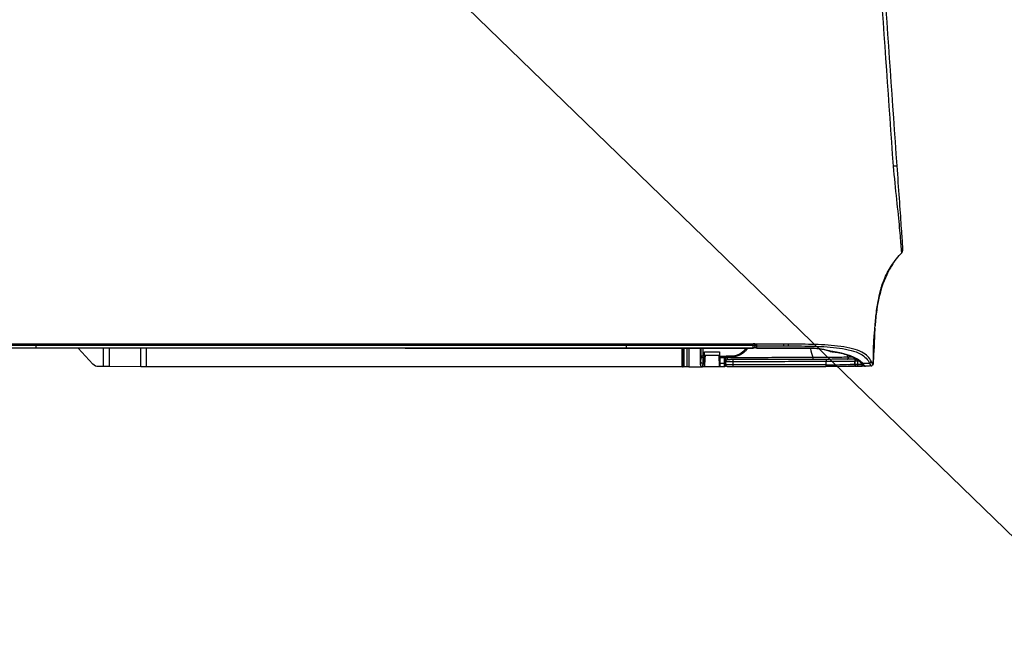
# Model space of a CAD drawing. Header units: millimetres. Extents: x -424979 to 718034, y -72486 to 344972.
# Tile 76 of 256: x 370556 to 371190, y 40070 to 40461. Entities that reach past the tile are written whole.
import ezdxf
from ezdxf import colors
from ezdxf.entities.mleader import LeaderData, LeaderLine
from ezdxf.math import Vec2, Vec3
from ezdxf.xclip import XClip

# ---------------------------------------------------------------- set-up
doc = ezdxf.new("R2010")
doc.units = ezdxf.units.MM
doc.header["$MEASUREMENT"] = 0
doc.header["$XCLIPFRAME"] = 0
doc.layers.add('0100_001_6_0_Nr_pióra__1', color=7, linetype='Continuous', lineweight=13)
doc.layers.add('IS_KLIM Opis_Średnice', color=7, linetype='Continuous', lineweight=9)
doc.layers.add('IS_KLIM_urządzenia', color=3, linetype='Continuous')
doc.layers.add('Rysunki i obrazki', color=7, linetype='Continuous')
picture_1 = doc.add_image_def('image6.tif', size_in_pixel=(4960, 3507))

# ---------------------------------------------------------------- blocks, each defined once
blk = doc.blocks.new('Rysunek_6_6', base_point=(-286891.41, 45461))
at = {"layer": '0100_001_6_0_Nr_pióra__1', "color": 7, "lineweight": 13}
image = blk.add_image(picture_1, insert=(-308193.9, 31055.98), size_in_units=(41994.67, 29692.6), rotation=-1.195405, dxfattribs=at)
image.set_boundary_path([(-0.5, -0.5), (4959.5, 3506.5)])
blk = doc.blocks.new('G$CFEA986A8')
at = {"layer": 'IS_KLIM_urządzenia', "linetype": 'Continuous'}
for p, q in [((53.93, 200.11), (53.93, 200.96)), ((54.23, 201.26), (55.52, 201.26)), ((55.52, 201.26), (55.54, 201.26)), ((55.54, 201.26), (55.69, 198.26)), ((55.54, 201.26), (59.6, 201.26)), ((59.62, 201.26), (60.17, 201.26)), ((64.28, 201.26), (65.29, 201.26)), ((65.09, 201.06), (65.09, 200.26)), ((65.49, 201.26), (65.29, 201.26)), ((65.29, 200.27), (65.29, 201.26)), ((65.49, 201.26), (209.47, 201.26)), ((65.49, 201.26), (65.49, 200.27)), ((65.69, 200.26), (65.69, 201.06)), ((209.47, 196.29), (209.47, 201.26)), ((209.47, 201.26), (210.97, 201.26)), ((210.97, 201.26), (210.97, 196.29)), ((210.97, 201.26), (219.47, 201.26)), ((219.47, 196.29), (219.47, 201.26)), ((219.47, 201.26), (220.97, 201.26)), ((220.97, 201.26), (220.97, 196.29)), ((220.97, 201.26), (222.34, 201.26)), ((53.93, 199.16), (53.93, 200.11)), ((54.24, 200.26), (54.24, 199.31)), ((55.48, 200.26), (54.24, 200.26)), ((55.51, 198.89), (55.48, 200.26)), ((60.06, 200.26), (59.65, 200.26)), ((65.09, 200.26), (65.09, 196.29)), ((65.29, 200.27), (65.49, 200.27)), ((65.29, 196.29), (65.29, 200.27)), ((65.49, 200.27), (65.5, 196.29)), ((65.7, 196.29), (65.69, 200.26)), ((223.82, 200.61), (227.77, 196.29)), ((46.54, 196.29), (46.54, 196.24)), ((80.5, 196.29), (80.5, 196.24)), ((80.5, 196.24), (80.5, 195.58)), ((239.13, 196.24), (239.13, 196.29)), ((46.54, 195.58), (46.54, 195.13)), ((80.5, 195.58), (80.5, 195.13)), ((239.13, 195.13), (239.13, 195.58))]:
    blk.add_line(p, q, dxfattribs=at)
for centre, radius, start, end in [((18.72, 200.56), 0.5, 357.7294, 89), ((65.29, 201.06), 0.2, 90, 179.94), ((65.49, 201.06), 0.2, 0.06, 90), ((25.66, 196.65), 0.5, 72.0675, 83.6302)]:
    blk.add_arc(centre, radius, start, end, dxfattribs=at)
at = {"layer": 'IS_KLIM_urządzenia', "linetype": 'Continuous', "extrusion": (0, 0, -1)}
for centre, radius, start, end in [((-54.23, 200.96), 0.3, 0, 90), ((-222.34, 199.26), 2, 90, 137.5532), ((-18.69, 199.74), 0.5, 182.0496, 269.8), ((-45.54, 195.79), 0.5, 90, 180), ((-46.54, 195.79), 0.5, 0, 90)]:
    blk.add_arc(centre, radius, start, end, dxfattribs=at)
at = {"layer": 'IS_KLIM_urządzenia', "linetype": 'Continuous'}
for centre, major_axis, ratio, start_param, end_param in [((14.93, 200.53), (-0.026, 0.499), 0.9983, 0, 1.502362), ((16.45, 200.61), (0.144, 0.479), 0.997743, 0.012939, 0.345034), ((16.95, 200.59), (-0.009, -0.5), 0.866632, 1.552217, 3.141593), ((18.12, 200.57), (-0.009, -0.5), 0.86661, 1.552873, 3.141593), ((26.93, 200.73), (0, 0.5), 0.034873, 4.714126, 6.335137), ((26.98, 200.73), (0, -0.5), 0.034873, 1.572542, 3.193553), ((51.98, 200.73), (0, -0.5), 0.034873, 1.572542, 3.193984), ((60.17, 200.76), (0, 0.5), 0.996195, 4.713166, 6.283185), ((15.36, 199.79), (0.457, 0.203), 0.909388, 1.232542, 2.687909), ((17.2, 199.87), (0.375, 0.331), 0.874767, 6.258498, 7.242676), ((18.08, 199.73), (-0.002, 0.5), 0.86639, 4.116092, 4.679302), ((21.31, 198.76), (-0.002, 0.49), 0.738248, 0, 1.638372), ((26.9, 199.77), (0.002, -0.5), 0.034879, 0, 1.57242), ((51.98, 199.85), (0.002, -0.5), 0.034879, 0, 1.57242), ((52.33, 198.36), (0, 0.3), 0.034873, 4.714134, 6.283185), ((53.41, 199.86), (0.002, -0.5), 0.988846, 0, 1.567605), ((53.43, 199.83), (-0.5, 0), 0.97477, 1.576144, 3.141593), ((53.43, 198.86), (-0.5, 0), 0.003693, 1.579523, 2.534048), ((53.43, 198.36), (0, 0.3), 0.034873, 4.714134, 6.283185), ((53.65, 198.39), (0.084, -0.288), 0.033955, 1.562656, 3.141593), ((54.11, 198.74), (-0.256, 0.157), 0.454954, 4.950735, 6.283185), ((54.23, 200.11), (-0.3, 0), 0.500503, 4.682189, 6.283185), ((54.23, 199.16), (-0.3, 0), 0.500503, 4.682189, 6.283185), ((59.99, 198.58), (-0.499, 0.025), 0.499537, 3.242371, 4.737227), ((59.98, 198.33), (0.5, 0), 0.001724, 0.087267, 1.535915), ((60.06, 200.01), (-0.499, 0.025), 0.499537, 3.242371, 4.737227), ((65.29, 200.26), (0.2, 0), 0.005236, 1.570788, 3.141593), ((65.49, 200.26), (0.2, 0), 0.005236, 0, 1.570791), ((25.66, 196.65), (0.055, 0.497), 0.256635, 6.28316, 6.727423), ((25.66, 196.65), (-0.154, -0.476), 0.571177, 3.141593, 3.672186), ((30.87, 195.79), (0, 0.5), 0.010876, 0, 0.428815), ((45.54, 195.79), (0, 0.5), 0.009623, 0, 0.426438), ((45.54, 195.79), (-0.5, 0), 0.910452, 3.141593, 4.716369), ((45.54, 195.22), (-0.5, 0), 0.910238, 3.141593, 4.716614), ((45.54, 195.22), (-0.001, 0.5), 0.004977, 0.42694, 1.572622), ((46.54, 195.79), (-0.5, 0), 0.894842, 4.712389, 6.283185), ((45.54, 195.22), (-0.5, 0), 0.001837, 1.565823, 3.141593), ((46.54, 195.13), (-0.5, 0), 0.894842, 4.712389, 6.283185), ((46.54, 195.13), (-0.5, 0), 0.001524, 0, 1.570796)]:
    blk.add_ellipse(centre, major_axis=major_axis, ratio=ratio, start_param=start_param, end_param=end_param, dxfattribs=at)
at = {"layer": 'IS_KLIM_urządzenia', "linetype": 'Continuous', "extrusion": (0, 0, -1)}
for centre, major_axis, ratio, start_param, end_param in [((54.23, 199.26), (0, -2), 0.005231, 3.141593, 4.188473), ((55.62, 199.26), (0.11, -2), 0.052397, 2.097475, 3.144355), ((53.43, 199.16), (0.479, -0.142), 1, 5.994256, 6.545048), ((53.44, 199.31), (0.771, -0.214), 1, 6.012747, 6.56354)]:
    blk.add_ellipse(centre, major_axis=major_axis, ratio=ratio, start_param=start_param, end_param=end_param, dxfattribs=at)
at = {"layer": 'IS_KLIM_urządzenia', "linetype": 'Continuous'}
for points, knots in [([(14.91, 201.03), (14.8, 201.03), (14.8, 201.03), (14.72, 201.02), (14.69, 201.02), (14.69, 201.02)], [0, 0, 0, 0, 0.500965, 0.500965, 1, 1, 1, 1]), ([(14.91, 201.03), (15.24, 201.05), (15.57, 201.07), (16.08, 201.09), (16.24, 201.1), (16.41, 201.11)], [0, 0, 0, 0, 0.665624, 0.665624, 1, 1, 1, 1]), ([(17.58, 200.19), (17.53, 200.24), (17.28, 200.53), (17.02, 200.81), (16.81, 200.97), (16.69, 201.07), (16.57, 201.09), (16.54, 201.1)], [0, 0, 0, 0, 0.095996, 0.59266, 0.84646, 0.967214, 1, 1, 1, 1]), ([(19.22, 201.14), (18.71, 201.12), (17.99, 201.09), (17.43, 201.08), (17.25, 201.08)], [0, 0, 0, 0, 0.627909, 1, 1, 1, 1]), ([(18.12, 201.07), (18.26, 201.06), (18.38, 201.06), (18.64, 201.06), (18.72, 201.06), (18.72, 201.06)], [0, 0, 0, 0, 0.352743, 0.352743, 1, 1, 1, 1]), ([(18.72, 201.06), (18.72, 201.06), (19.6, 201.08), (22.63, 201.19), (24.74, 201.23), (26.93, 201.23)], [0, 0, 0, 0, 0.5, 0.5, 1, 1, 1, 1]), ([(19.22, 201.14), (19.58, 201.15), (20.3, 201.17), (21.53, 201.2), (23.05, 201.22), (24.87, 201.23), (26.28, 201.23), (26.98, 201.23)], [0, 0, 0, 0, 0.163195, 0.329907, 0.49928, 0.750989, 1, 1, 1, 1]), ([(53.93, 200.67), (53.93, 200.68), (53.93, 200.75), (53.89, 200.86), (53.81, 200.99), (53.72, 201.07), (53.63, 201.12), (53.56, 201.15), (53.47, 201.17), (53.32, 201.19), (53.02, 201.21), (52.48, 201.23), (52.05, 201.23), (51.82, 201.23), (51.78, 201.23)], [0, 0, 0, 0, 0.008737, 0.069232, 0.117614, 0.159413, 0.196322, 0.230426, 0.272625, 0.360337, 0.57868, 0.76722, 0.964188, 1, 1, 1, 1]), ([(59.65, 200.26), (59.66, 200.45), (59.66, 200.63), (59.66, 200.92), (59.65, 201.04), (59.64, 201.21), (59.63, 201.26), (59.62, 201.26)], [0, 0, 0, 0, 0.320954, 0.320954, 0.641904, 0.641904, 1, 1, 1, 1]), ([(60.06, 200.26), (60.07, 200.47), (60.08, 200.67), (60.1, 200.96), (60.11, 201.07), (60.14, 201.22), (60.16, 201.26), (60.17, 201.26)], [0, 0, 0, 0, 0.353708, 0.353708, 0.676927, 0.676927, 1, 1, 1, 1]), ([(63.8, 201.26), (62.76, 201.26), (61.72, 201.26), (60.66, 201.26), (60.64, 201.26), (60.48, 201.26), (60.33, 201.26), (60.18, 201.26)], [0, 0, 0, 0, 0.863472, 0.863472, 0.877231, 0.877231, 1, 1, 1, 1]), ([(14.21, 200.54), (14.17, 199.53), (14.12, 197.84), (14.05, 195.45), (13.98, 193.38), (13.88, 191.32), (13.68, 188.56), (13.37, 185.89), (13.01, 183.93), (12.88, 183.33)], [0, 0, 0, 0, 0.174844, 0.294563, 0.414282, 0.534001, 0.653719, 0.893157, 1, 1, 1, 1]), ([(14.29, 200.81), (14.28, 199.72), (14.24, 198.12), (14.2, 196.18), (14.17, 195.22), (14.15, 194.58), (14.11, 194.03), (14.06, 193.38), (13.96, 192.48), (13.91, 191.88), (13.89, 191.63)], [0, 0, 0, 0, 0.261726, 0.374815, 0.426057, 0.47543, 0.525874, 0.58018, 0.704159, 1, 1, 1, 1]), ([(14.21, 200.54), (14.21, 200.54), (14.21, 200.54), (14.21, 200.54), (14.24, 200.54), (14.28, 200.54), (14.28, 200.54), (14.28, 200.54)], [0, 0, 0, 0, 0.184418, 0.184418, 0.99996, 0.99996, 1, 1, 1, 1]), ([(14.86, 199.79), (15.27, 198.9), (15.97, 198.03), (18.72, 196.62), (20.82, 196.12), (25.21, 195.49), (27.58, 195.36), (32.29, 195.23), (34.65, 195.19), (37.02, 195.19)], [0, 0, 0, 0, 0.25, 0.25, 0.5, 0.5, 0.75, 0.75, 1, 1, 1, 1]), ([(17.18, 200.33), (16.78, 200.31), (16.38, 200.3), (15.77, 200.27), (15.55, 200.26), (15.33, 200.25)], [0, 0, 0, 0, 0.64643, 0.64643, 1, 1, 1, 1]), ([(37.02, 195.65), (34.71, 195.64), (32.4, 195.69), (27.8, 195.82), (25.48, 195.94), (21.18, 196.55), (19.11, 197.06), (16.41, 198.49), (15.73, 199.37), (15.33, 200.25)], [0, 0, 0, 0, 0.25, 0.25, 0.5, 0.5, 0.75, 0.75, 1, 1, 1, 1]), ([(18.55, 200.55), (18.38, 200.55), (18.22, 200.56), (17.83, 200.56), (17.6, 200.57), (17.38, 200.57)], [0, 0, 0, 0, 0.427577, 0.427577, 1, 1, 1, 1]), ([(25.22, 197.23), (24.9, 197.26), (23.92, 197.39), (22.4, 197.73), (20.73, 198.24), (19.32, 198.86), (18.3, 199.5), (17.85, 199.92), (17.7, 200.1)], [0, 0, 0, 0, 0.087973, 0.275439, 0.466673, 0.659321, 0.855696, 1, 1, 1, 1]), ([(18.52, 199.72), (18.52, 199.8), (18.52, 199.88), (18.53, 200.16), (18.54, 200.35), (18.55, 200.55)], [0, 0, 0, 0, 0.293814, 0.293814, 1, 1, 1, 1]), ([(19.17, 199.24), (19.58, 199.24), (20.23, 199.24), (22.58, 199.25), (24.7, 199.26), (26.9, 199.27)], [0, 0, 0, 0, 0.359642, 0.359642, 1, 1, 1, 1]), ([(19.22, 200.54), (19.21, 200.34), (19.2, 200.13), (19.19, 199.86), (19.19, 199.79), (19.18, 199.72)], [0, 0, 0, 0, 0.736288, 0.736288, 1, 1, 1, 1]), ([(26.91, 199.77), (24.85, 199.75), (22.86, 199.74), (20.02, 199.72), (19.18, 199.72), (19.18, 199.72)], [0, 0, 0, 0, 0.5, 0.5, 1, 1, 1, 1]), ([(26.95, 200.73), (24.89, 200.73), (22.89, 200.68), (20.05, 200.57), (19.22, 200.54), (19.22, 200.54)], [0, 0, 0, 0, 0.5, 0.5, 1, 1, 1, 1]), ([(19.71, 198.73), (19.85, 198.73), (20, 198.72), (20.4, 198.72), (20.63, 198.72), (20.94, 198.72)], [0, 0, 0, 0, 0.37651, 0.37651, 1, 1, 1, 1]), ([(20.94, 198.72), (20.95, 198.72), (20.96, 198.72), (20.97, 198.72), (20.97, 198.72), (20.97, 198.72), (20.97, 198.72), (20.97, 198.71), (20.97, 198.71), (20.97, 198.71), (20.97, 198.71), (20.98, 198.71), (20.98, 198.71), (20.98, 198.71)], [0, 0, 0, 0, 0.615634, 0.615634, 0.835116, 0.835116, 0.937229, 0.937229, 0.970666, 0.970666, 0.991316, 0.991316, 1, 1, 1, 1]), ([(21.06, 198.72), (22.51, 198.73), (24.09, 198.74), (27.27, 198.76), (28.87, 198.77), (30.48, 198.77)], [0, 0, 0, 0, 0.5, 0.5, 1, 1, 1, 1]), ([(21.11, 198.73), (21.11, 198.75), (21.11, 198.77), (21.11, 198.81), (21.11, 198.83), (21.11, 198.89), (21.12, 198.93), (21.14, 199.02), (21.15, 199.07), (21.18, 199.15), (21.2, 199.18), (21.24, 199.23), (21.27, 199.24), (21.29, 199.25), (21.3, 199.25), (21.3, 199.25)], [0, 0, 0, 0, 0.079375, 0.079375, 0.152142, 0.152142, 0.308093, 0.308093, 0.533795, 0.533795, 0.744603, 0.744603, 0.955402, 0.955402, 1, 1, 1, 1]), ([(26.9, 199.27), (27.23, 199.27), (27.56, 199.27), (29.23, 199.27), (30.56, 199.28), (37.22, 199.3), (42.55, 199.32), (49.25, 199.34), (50.62, 199.35), (51.98, 199.35)], [0, 0, 0, 0, 0.039838, 0.039838, 0.199192, 0.199192, 0.836607, 0.836607, 1, 1, 1, 1]), ([(26.95, 200.73), (26.95, 200.72), (26.95, 200.7), (26.94, 200.38), (26.92, 200.07), (26.91, 199.77)], [0, 0, 0, 0, 0.050907, 0.050907, 1, 1, 1, 1]), ([(52, 199.85), (51.67, 199.85), (51.33, 199.85), (49.67, 199.85), (48.33, 199.84), (41.67, 199.82), (36.34, 199.8), (29.65, 199.78), (28.28, 199.77), (26.91, 199.77)], [0, 0, 0, 0, 0.039838, 0.039838, 0.199192, 0.199192, 0.836607, 0.836607, 1, 1, 1, 1]), ([(26.99, 200.73), (27.33, 200.73), (27.66, 200.73), (29.33, 200.73), (30.66, 200.73), (37.32, 200.73), (42.65, 200.73), (49.32, 200.73), (50.66, 200.73), (52, 200.73)], [0, 0, 0, 0, 0.039967, 0.039967, 0.199835, 0.199835, 0.839306, 0.839306, 1, 1, 1, 1]), ([(30.48, 198.78), (30.48, 198.84), (30.48, 198.89), (30.48, 199), (30.48, 199.05), (30.48, 199.14), (30.48, 199.17), (30.48, 199.23), (30.48, 199.25), (30.49, 199.27), (30.49, 199.28), (30.49, 199.28), (30.49, 199.28), (30.49, 199.28)], [0, 0, 0, 0, 0.215384, 0.215384, 0.430768, 0.430768, 0.646164, 0.646164, 0.861588, 0.861588, 0.968092, 0.968092, 1, 1, 1, 1]), ([(30.48, 198.78), (30.81, 198.78), (31.14, 198.78), (32.81, 198.79), (34.14, 198.79), (40.81, 198.82), (46.14, 198.83), (52.13, 198.86), (52.78, 198.86), (53.43, 198.86)], [0, 0, 0, 0, 0.043508, 0.043508, 0.217737, 0.217737, 0.914651, 0.914651, 1, 1, 1, 1]), ([(48.08, 196.29), (48.28, 196.62), (48.52, 196.92), (49.71, 198.11), (51.01, 198.66), (52.33, 198.66)], [0, 0, 0, 0, 0.226904, 0.226904, 1, 1, 1, 1]), ([(52.34, 198.36), (51.1, 198.36), (49.89, 197.85), (48.81, 196.78), (48.63, 196.55), (48.46, 196.31)], [0, 0, 0, 0, 0.807469, 0.807469, 1, 1, 1, 1]), ([(51.98, 199.35), (52.17, 199.35), (52.36, 199.35), (52.68, 199.36), (52.83, 199.36), (53.07, 199.36), (53.18, 199.36), (53.34, 199.36), (53.39, 199.36), (53.41, 199.36)], [0, 0, 0, 0, 0.270422, 0.270422, 0.513615, 0.513615, 0.756808, 0.756808, 1, 1, 1, 1]), ([(52, 200.73), (52.12, 200.73), (52.25, 200.73), (52.58, 200.73), (52.8, 200.73), (53.18, 200.72), (53.35, 200.71), (53.63, 200.7), (53.74, 200.69), (53.89, 200.68), (53.93, 200.67), (53.93, 200.66)], [0, 0, 0, 0, 0.119883, 0.119883, 0.339691, 0.339691, 0.55974, 0.55974, 0.779888, 0.779888, 1, 1, 1, 1]), ([(53.91, 199.86), (53.87, 199.86), (53.8, 199.86), (53.59, 199.86), (53.45, 199.86), (53.12, 199.86), (52.93, 199.86), (52.5, 199.86), (52.25, 199.85), (52, 199.85)], [0, 0, 0, 0, 0.243193, 0.243193, 0.486385, 0.486385, 0.729578, 0.729578, 1, 1, 1, 1]), ([(52.33, 198.66), (52.53, 198.66), (52.73, 198.66), (53.1, 198.66), (53.26, 198.66), (53.43, 198.66)], [0, 0, 0, 0, 0.545123, 0.545123, 1, 1, 1, 1]), ([(53.44, 198.36), (53.24, 198.36), (53.04, 198.36), (52.67, 198.36), (52.51, 198.36), (52.34, 198.36)], [0, 0, 0, 0, 0.545123, 0.545123, 1, 1, 1, 1]), ([(53.43, 199.35), (53.43, 199.33), (53.43, 199.31), (53.43, 199.25), (53.43, 199.21), (53.43, 199.13), (53.43, 199.07), (53.43, 198.97), (53.43, 198.91), (53.43, 198.86)], [0, 0, 0, 0, 0.251437, 0.251437, 0.502865, 0.502865, 0.754279, 0.754279, 1, 1, 1, 1]), ([(53.86, 198.9), (53.85, 198.88), (53.84, 198.87), (53.8, 198.82), (53.77, 198.79), (53.73, 198.76), (53.72, 198.75), (53.67, 198.72), (53.62, 198.69), (53.57, 198.68)], [0, 0, 0, 0, 0.160482, 0.160482, 0.52212, 0.52212, 0.58886, 0.58886, 1, 1, 1, 1]), ([(53.67, 198.39), (53.75, 198.43), (53.83, 198.48), (53.97, 198.62), (54.03, 198.71), (54.09, 198.82), (54.11, 198.86), (54.12, 198.89)], [0, 0, 0, 0, 0.391531, 0.391531, 0.834377, 0.834377, 1, 1, 1, 1]), ([(55.51, 198.89), (55.51, 198.79), (55.51, 198.68), (55.52, 198.51), (55.52, 198.45), (55.53, 198.39)], [0, 0, 0, 0, 0.64422, 0.64422, 1, 1, 1, 1]), ([(55.59, 197.26), (55.57, 197.59), (55.55, 197.93), (55.53, 198.3), (55.53, 198.35), (55.53, 198.39)], [0, 0, 0, 0, 0.885108, 0.885108, 1, 1, 1, 1]), ([(59.6, 198.3), (59.6, 198.29), (59.6, 198.27), (59.58, 197.93), (59.57, 197.59), (59.55, 197.26)], [0, 0, 0, 0, 0.042191, 0.042191, 1, 1, 1, 1]), ([(59.6, 198.3), (59.61, 198.42), (59.61, 198.53), (59.62, 198.7), (59.62, 198.75), (59.62, 198.81)], [0, 0, 0, 0, 0.65065, 0.65065, 1, 1, 1, 1]), ([(59.99, 198.83), (60, 199.08), (60.01, 199.33), (60.04, 199.8), (60.05, 200.03), (60.06, 200.26)], [0, 0, 0, 0, 0.522709, 0.522709, 1, 1, 1, 1]), ([(59.99, 198.83), (59.99, 198.75), (59.99, 198.67), (59.99, 198.51), (60, 198.42), (60, 198.33), (60, 198.33), (60, 198.33)], [0, 0, 0, 0, 0.501708, 0.501708, 0.983156, 0.983156, 1, 1, 1, 1]), ([(60.56, 200.01), (60.54, 199.72), (60.53, 199.43), (60.5, 198.96), (60.49, 198.77), (60.48, 198.58)], [0, 0, 0, 0, 0.604042, 0.604042, 1, 1, 1, 1]), ([(60.48, 198.33), (60.48, 198.34), (60.48, 198.35), (60.48, 198.39), (60.48, 198.42), (60.48, 198.5), (60.48, 198.54), (60.48, 198.58)], [0, 0, 0, 0, 0.109897, 0.109897, 0.498525, 0.498525, 1, 1, 1, 1]), ([(60.67, 200.76), (60.65, 200.76), (60.64, 200.73), (60.61, 200.62), (60.6, 200.54), (60.57, 200.31), (60.56, 200.17), (60.56, 200.01)], [0, 0, 0, 0, 0.323211, 0.323211, 0.646457, 0.646457, 1, 1, 1, 1]), ([(13.84, 190.86), (13.85, 191.05), (13.99, 193.24), (14.05, 195.43), (14.11, 197.43)], [0, 0, 0, 0, 0.087292, 1, 1, 1, 1]), ([(30.87, 196.29), (34.81, 196.29), (38.74, 196.29), (43.63, 196.29), (44.58, 196.29), (45.54, 196.29)], [0, 0, 0, 0, 0.804889, 0.804889, 1, 1, 1, 1]), ([(45.54, 196.25), (45.37, 196.25), (45.2, 196.25), (43.71, 196.25), (42.37, 196.25), (37.65, 196.25), (34.26, 196.25), (30.87, 196.25)], [0, 0, 0, 0, 0.033958, 0.033958, 0.30672, 0.30672, 1, 1, 1, 1]), ([(37.02, 195.65), (37.02, 195.62), (37.02, 195.58), (37.02, 195.52), (37.02, 195.51), (37.02, 195.46), (37.02, 195.41), (37.02, 195.3), (37.02, 195.25), (37.02, 195.19)], [0, 0, 0, 0, 0.339646, 0.339646, 0.410746, 0.410746, 0.705373, 0.705373, 1, 1, 1, 1]), ([(45.54, 196.25), (45.54, 196.11), (45.54, 195.97), (45.54, 195.78), (45.54, 195.73), (45.54, 195.68)], [0, 0, 0, 0, 0.728288, 0.728288, 1, 1, 1, 1]), ([(46.54, 196.29), (46.71, 196.29), (46.87, 196.29), (48.37, 196.29), (49.71, 196.29), (56.37, 196.29), (61.71, 196.29), (71.52, 196.29), (76.01, 196.29), (80.5, 196.29)], [0, 0, 0, 0, 0.014724, 0.014724, 0.13252, 0.13252, 0.603704, 0.603704, 1, 1, 1, 1]), ([(46.54, 196.24), (46.54, 196.09), (46.54, 195.94), (46.54, 195.72), (46.54, 195.65), (46.54, 195.58)], [0, 0, 0, 0, 0.674851, 0.674851, 1, 1, 1, 1]), ([(55.59, 197.26), (55.58, 197.37), (55.58, 197.49), (55.57, 197.7), (55.57, 197.8), (55.56, 197.97), (55.57, 198.05), (55.57, 198.17), (55.57, 198.21), (55.58, 198.25), (55.58, 198.26), (55.59, 198.26)], [0, 0, 0, 0, 0.214139, 0.214139, 0.428302, 0.428302, 0.642148, 0.642148, 0.856248, 0.856248, 1, 1, 1, 1]), ([(55.59, 198.26), (56.25, 198.26), (56.92, 198.26), (58.24, 198.26), (58.89, 198.26), (59.55, 198.26)], [0, 0, 0, 0, 0.504617, 0.504617, 1, 1, 1, 1]), ([(59.55, 197.26), (58.88, 197.26), (58.22, 197.26), (56.9, 197.26), (56.24, 197.26), (55.59, 197.26)], [0, 0, 0, 0, 0.504597, 0.504597, 1, 1, 1, 1]), ([(59.55, 198.26), (59.55, 198.26), (59.56, 198.24), (59.57, 198.17), (59.57, 198.11), (59.57, 197.97), (59.57, 197.89), (59.57, 197.7), (59.56, 197.59), (59.56, 197.41), (59.55, 197.34), (59.55, 197.26)], [0, 0, 0, 0, 0.214776, 0.214776, 0.429554, 0.429554, 0.644336, 0.644336, 0.859321, 0.859321, 1, 1, 1, 1]), ([(80.5, 196.29), (94.71, 196.29), (108.92, 196.29), (161.8, 196.29), (200.47, 196.29), (239.13, 196.29)], [0, 0, 0, 0, 0.268807, 0.268807, 1, 1, 1, 1]), ([(37.04, 195.19), (37.45, 195.19), (37.86, 195.19), (38.27, 195.2), (38.27, 195.2), (38.27, 195.2)], [0, 0, 0, 0, 0.999951, 0.999951, 1, 1, 1, 1]), ([(13.2, 185.01), (13.26, 185.37), (13.53, 187.14), (13.7, 188.92), (13.8, 190.33)], [0, 0, 0, 0, 0.205915, 1, 1, 1, 1]), ([(12.9, 183.43), (12.87, 183.23), (12.78, 182.78), (12.61, 181.92), (12.45, 181.22), (12.25, 180.45), (11.92, 179.33), (11.37, 177.81), (10.52, 175.99), (9.02, 173.44), (7.61, 171.66), (6.52, 170.55)], [0, 0, 0, 0, 0.131561, 0.187092, 0.238012, 0.287017, 0.336427, 0.442316, 0.562752, 0.698039, 1, 1, 1, 1]), ([(9.04, 173.7), (9.64, 174.6), (10.17, 175.55), (11.68, 178.7), (12.38, 180.96), (12.99, 183.86), (13.1, 184.44), (13.2, 185.01)], [0, 0, 0, 0, 0.27031, 0.27031, 0.856348, 0.856348, 1, 1, 1, 1]), ([(7.97, 147.33), (7.76, 150.33), (7.55, 153.27), (7.16, 158.8), (6.99, 161.31), (6.7, 165.47), (6.58, 167.12), (6.43, 169.36), (6.39, 169.93), (6.39, 169.93)], [0, 0, 0, 0, 0.25, 0.25, 0.5, 0.5, 0.75, 0.75, 1, 1, 1, 1]), ([(6.65, 170.69), (6.65, 170.69), (6.7, 170.09), (6.87, 167.77), (7, 166.06), (7.4, 161.8), (7.67, 159.23), (8.26, 153.53), (8.57, 150.5), (8.86, 147.39)], [0, 0, 0, 0, 0.25, 0.25, 0.5, 0.5, 0.75, 0.75, 1, 1, 1, 1]), ([(8.86, 147.39), (8.75, 147.38), (8.64, 147.38), (8.43, 147.36), (8.34, 147.36), (8.18, 147.34), (8.12, 147.34), (8.03, 147.33), (8, 147.33), (7.97, 147.33), (7.97, 147.33), (7.97, 147.33)], [0, 0, 0, 0, 0.230435, 0.230435, 0.460869, 0.460869, 0.691304, 0.691304, 0.881057, 0.881057, 1, 1, 1, 1]), ([(8.86, 147.39), (8.86, 147.39), (8.86, 147.39), (8.86, 147.39), (8.86, 147.39), (8.86, 147.39)], [0, 0, 0, 0, 0.629495, 0.629495, 1, 1, 1, 1])]:
    blk.add_open_spline(points, degree=3, knots=knots, dxfattribs=at)
for points, degree in [([(15.33, 200.25), (15.11, 200.77), (14.98, 201.04), (14.91, 201.03)], 3), ([(16.59, 201.08), (16.51, 201.13), (16.41, 201.1)], 2), ([(16.41, 201.11), (16.42, 201.11), (16.42, 201.11), (16.42, 201.11)], 3), ([(16.42, 201.11), (16.51, 201.08), (16.77, 200.81), (17.18, 200.33)], 3), ([(16.54, 201.09), (16.65, 201.09), (16.79, 201.09), (16.96, 201.09)], 3), ([(16.96, 201.09), (17.35, 201.08), (17.74, 201.07), (18.12, 201.07)], 3), ([(51.98, 201.23), (43.65, 201.23), (35.31, 201.23), (26.98, 201.23)], 3), ([(59.45, 198.26), (59.5, 199.26), (59.55, 200.26), (59.6, 201.26)], 3), ([(59.6, 201.26), (59.6, 201.26), (59.61, 201.26), (59.62, 201.26)], 3), ([(60.17, 201.26), (60.17, 201.26), (60.18, 201.26), (60.18, 201.26)], 3), ([(63.8, 196.29), (63.8, 197.95), (63.8, 199.6), (63.8, 201.26)], 3), ([(63.8, 201.26), (63.96, 201.26), (64.12, 201.26), (64.28, 201.26)], 3), ([(64.28, 201.26), (64.28, 199.6), (64.28, 197.95), (64.28, 196.29)], 3), ([(14.29, 200.54), (14.32, 200.54), (14.34, 200.54), (14.43, 200.54)], 3), ([(14.43, 200.54), (14.51, 200.54), (14.64, 200.28), (14.86, 199.79)], 3), ([(17.18, 200.33), (18.51, 198.82), (21.65, 197.56), (25.65, 197.11)], 3), ([(17.7, 200.1), (17.59, 200.2)], 1), ([(18.11, 199.72), (18.24, 199.72), (18.38, 199.72), (18.52, 199.72)], 3), ([(18.52, 199.72), (18.96, 199.72), (19.18, 199.72), (19.18, 199.72)], 3), ([(19.22, 200.54), (19.22, 200.54), (18.99, 200.54), (18.55, 200.55)], 3), ([(19.16, 199.01), (19.17, 199.25), (19.18, 199.48), (19.18, 199.72)], 3), ([(19.18, 199.72), (19.18, 199.48), (19.17, 199.24), (19.16, 199)], 3), ([(19.18, 199.72), (19.19, 199.99), (19.2, 200.26), (19.22, 200.54)], 3), ([(19.22, 200.54), (19.21, 200.31), (19.2, 200.08), (19.19, 199.85)], 3), ([(19.19, 199.85), (19.19, 199.92), (19.19, 199.98), (19.2, 200.05)], 3), ([(20.98, 198.71), (21.01, 198.72), (21.06, 198.72), (21.11, 198.73)], 3), ([(21.06, 198.72), (21.08, 198.53), (21.1, 198.34), (21.12, 198.15)], 3), ([(26.99, 200.73), (26.98, 200.73), (26.97, 200.73), (26.95, 200.73)], 3), ([(30.48, 198.77), (30.48, 198.78), (30.48, 198.78), (30.48, 198.78)], 3), ([(31.12, 196.41), (30.98, 197.21), (30.77, 198), (30.48, 198.77)], 3), ([(52, 199.85), (52, 200.15), (52, 200.44), (52, 200.73)], 3), ([(53.41, 199.36), (53.43, 199.36), (53.43, 199.35), (53.43, 199.35)], 3), ([(53.43, 198.66), (53.48, 198.66), (53.52, 198.66), (53.57, 198.68)], 3), ([(53.67, 198.39), (53.59, 198.37), (53.52, 198.36), (53.44, 198.36)], 3), ([(55.53, 198.39), (54.91, 198.39), (54.29, 198.39), (53.67, 198.39)], 3), ([(53.93, 200.66), (53.93, 200.47), (53.93, 200.29), (53.93, 200.11)], 3), ([(54.12, 198.89), (54.58, 198.89), (55.05, 198.89), (55.51, 198.89)], 3), ([(60, 198.33), (59.87, 198.32), (59.73, 198.31), (59.6, 198.3)], 3), ([(59.65, 200.26), (59.64, 199.78), (59.63, 199.29), (59.62, 198.81)], 3), ([(59.99, 198.83), (59.86, 198.82), (59.74, 198.81), (59.62, 198.81)], 3), ([(60, 196.29), (60, 196.97), (60, 197.65), (60, 198.33)], 3), ([(60.48, 198.33), (60.48, 197.65), (60.48, 196.97), (60.48, 196.29)], 3), ([(60.68, 200.76), (60.67, 200.76), (60.67, 200.76), (60.67, 200.76)], 3), ([(60.68, 200.76), (60.68, 199.27), (60.68, 197.78), (60.68, 196.29)], 3), ([(13.91, 192.08), (14.01, 193.86), (14.05, 195.65), (14.11, 197.43)], 3), ([(25.72, 197.16), (25.22, 197.23)], 1), ([(30.87, 196.25), (28.93, 196.25), (27.16, 196.62), (25.65, 197.11)], 3), ([(25.81, 197.13), (26.03, 197.06), (26.25, 196.99), (26.47, 196.93)], 3), ([(25.81, 197.13), (27.26, 196.66), (29, 196.29), (30.87, 196.29)], 3), ([(28.66, 196.46), (28.68, 196.45), (28.7, 196.45), (28.72, 196.45)], 3), ([(38.27, 195.65), (37.85, 195.65), (37.44, 195.65), (37.02, 195.65)], 3), ([(45.54, 195.68), (43.12, 195.67), (40.69, 195.66), (38.27, 195.65)], 3), ([(38.27, 195.65), (38.27, 195.57), (38.27, 195.39), (38.27, 195.2)], 3), ([(46.04, 195.22), (46.04, 195.41), (46.04, 195.6), (46.04, 195.79)], 3), ([(80.5, 196.24), (69.18, 196.24), (57.86, 196.24), (46.54, 196.24)], 3), ([(239.13, 196.24), (186.25, 196.24), (133.37, 196.24), (80.5, 196.24)], 3), ([(239.13, 196.29), (266.37, 196.29), (293.61, 196.29), (320.84, 196.29)], 3), ([(320.84, 196.24), (293.61, 196.24), (266.37, 196.24), (239.13, 196.24)], 3), ([(239.13, 195.58), (239.13, 195.8), (239.13, 196.02), (239.13, 196.24)], 3), ([(13.99, 193.69), (13.97, 193.3), (13.95, 192.92), (13.94, 192.54)], 3), ([(37.02, 195.19), (37.02, 195.19), (37.03, 195.19), (37.04, 195.19)], 3), ([(38.27, 195.2), (40.7, 195.21), (43.12, 195.22), (45.54, 195.22)], 3), ([(46.04, 195.13), (46.04, 195.16), (46.04, 195.19), (46.04, 195.22)], 3), ([(46.54, 195.58), (57.86, 195.58), (69.18, 195.58), (80.5, 195.58)], 3), ([(50.72, 195.13), (49.33, 195.13), (47.93, 195.13), (46.54, 195.13)], 3), ([(80.5, 195.13), (70.57, 195.13), (60.65, 195.13), (50.72, 195.13)], 3), ([(80.5, 195.58), (133.37, 195.58), (186.25, 195.58), (239.13, 195.58)], 3), ([(239.13, 195.13), (186.25, 195.13), (133.37, 195.13), (80.5, 195.13)], 3), ([(239.13, 195.58), (252.17, 195.58), (265.2, 195.58), (278.23, 195.58)], 3), ([(278.23, 195.13), (265.2, 195.13), (252.17, 195.13), (239.13, 195.13)], 3), ([(13.25, 185.33), (13.23, 185.23), (13.22, 185.12), (13.2, 185.01)], 3), ([(10.41, 176.07), (10.45, 176.13), (10.48, 176.2), (10.52, 176.27)], 3), ([(6.65, 170.69), (6.47, 170.49), (6.37, 170.21), (6.39, 169.93)], 3), ([(11.56, 95.97), (10.36, 113.09), (9.16, 130.21), (7.97, 147.33)], 3), ([(8.86, 147.39), (10.07, 130.27), (11.28, 113.14), (12.48, 96.01)], 3)]:
    blk.add_open_spline(points, degree=degree, dxfattribs=at)

msp = doc.modelspace()

# ---------------------------------------------------------------- block references
at = {"layer": 'Rysunki i obrazki', "color": 151, "linetype": 'Continuous', "lineweight": 20, "true_color": 0x80c2ff}
ref = msp.add_blockref('Rysunek_6_6', (361669.9, 45461), dxfattribs=at)
XClip(ref).set_block_clipping_path([(-308193.8982892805, 31055.984616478), (-266208.371343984, 30179.8821280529), (-265588.9174272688, 59866.0198290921), (-307574.4443725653, 60742.1223175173)])

# ---------------------------------------------------------------- next in the draw order: leaders
at = {"layer": 'IS_KLIM Opis_Średnice', "ltscale": 30}
ml = msp.add_multileader_mtext('Standard', dxfattribs=at)
ml.set_content('{\\fArial|b0|i0|c238|p0;\\C7;Odprowadzenie skroplin (przewód tłoczny) od klimatyzatora zastosować pompkę skroplin. W związku z brakiem w pobliżu istenijącego pionu kanalizacyji sanitarnej skropliny z klimatyzacji zaleca się odprowadzić na zewnątrz budynku. W tym celu należy zamontować rurę odpływową, która skieruje wodę do rynny lub specjalnego zbiornika. Należy pamiętać o regularnym opróżnianiu zbiornika, aby zapobiec jego przepełnieniu. Ustalić bezpośrednio z Inwestrem podczas  robót budowlanych.  }', color=256)
ml.set_leader_properties()
ml.build(insert=Vec2(0, 0))
ml.multileader.update_dxf_attribs({"text_left_attachment_type": 6, "text_right_attachment_type": 6, "dogleg_length": 0.36})
ctx = ml.context
ctx.base_point, ctx.char_height, ctx.plane_origin, ctx.plane_y_axis = Vec3(364434.53, 36031.62), 250, Vec3(368533.58, 52396.37), Vec3(0, -1)
ctx.left_attachment, ctx.right_attachment = 6, 6
notes = []
notes.append((ctx, [(0, (1, 1, 0), (375426.78, 36031.62), (-1, 0), 0.36, [(1, [(378392.56, 40720.36), (370462.17, 40838.15)], 256, [])])]))
ctx.mtext.insert, ctx.mtext.width, ctx.mtext.flow_direction = Vec3(364436.53, 36355.12), 11099.9713, 5
ctx.mtext.has_bg_fill, ctx.mtext.bg_color, ctx.mtext.bg_scale_factor, ctx.mtext.bg_transparency, ctx.mtext.use_window_bg_color = 1, -939524096, 1.5, 0, 1
for ctx, leaders in notes:
    for number, flags, end, landing, length, lines in leaders:
        leader = LeaderData()
        leader.index, (leader.has_last_leader_line, leader.has_dogleg_vector, leader.attachment_direction) = number, flags
        leader.last_leader_point, leader.dogleg_vector, leader.dogleg_length = Vec3(end), Vec3(landing), length
        for number, points, colour, breaks in lines:
            line = LeaderLine()
            line.index, line.vertices, line.color, line.breaks = number, Vec3.list(points), colors.encode_raw_color(colour), breaks
            leader.lines.append(line)
        ctx.leaders.append(leader)

# ---------------------------------------------------------------- next in the draw order: block references
at = {"layer": 'IS_KLIM_urządzenia', "xscale": 2.4, "yscale": 2.4, "zscale": 2.4, "rotation": 179.9922287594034}
msp.add_blockref('G$CFEA986A8', (371140.27, 40720.06), dxfattribs=at)

doc.saveas('drawing.dxf')
